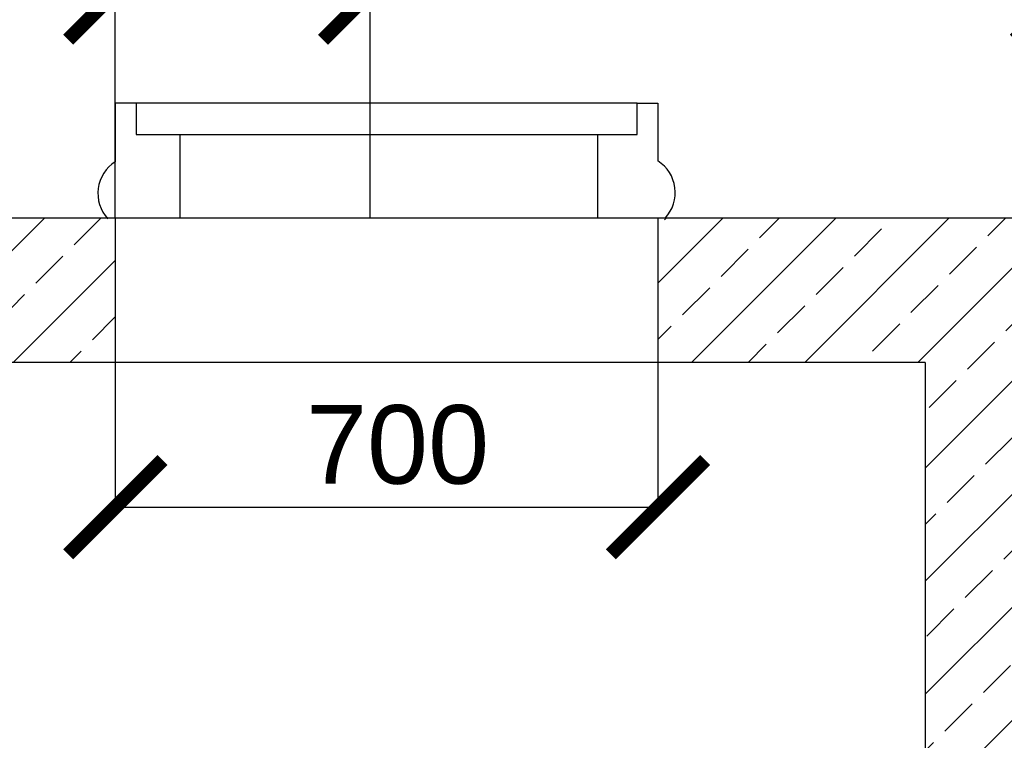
# Model space of a CAD drawing. Header units: millimetres. Extents: x -1722610 to 3896328, y -6858570 to -1329430.
# Tile 47 of 51: x 3103346 to 3106477, y -3460353 to -3458062. Entities that reach past the tile are written whole.
import ezdxf

# ---------------------------------------------------------------- set-up
doc = ezdxf.new("R2010")
doc.units = ezdxf.units.MM
doc.header["$PDMODE"] = 35
doc.header["$PDSIZE"] = 1
doc.layers.get('0').update_dxf_attribs({"lineweight": 5})
doc.layers.get('Defpoints').update_dxf_attribs({"lineweight": 5})
doc.styles.get("Standard").update_dxf_attribs({"font": 'arial.ttf'})
doc.dimstyles.new('ISO-25', dxfattribs={"dimtxt": 2.5, "dimasz": 2.5, "dimexe": 1.25, "dimexo": 0.625, "dimtad": 1, "dimtxsty": 'Standard', "dimcen": 2.5, "dimadec": 0, "dimazin": 0, "dimtfac": 1, "dimtmove": 0, "dimatfit": 3, "dimfxl": 1, "dimarcsym": 0})

# ---------------------------------------------------------------- blocks, each defined once
blk = doc.blocks.new('_ArchTick')
at = {"color": 0, "linetype": 'ByBlock', "const_width": 0.15}
blk.add_lwpolyline([(-0.5, -0.5), (0.5, 0.5)], dxfattribs=at)
blk = doc.blocks.new('*D143')
at = {"color": 0, "lineweight": -2, "transparency": 16777216}
for p, q in [((3101268.5, -3458692), (3101268.5, -3457515.3)), ((3101268.5, -3457516.6), (3106660.3, -3457516.6)), ((3106660.3, -3458692), (3106660.3, -3457515.3))]:
    blk.add_line(p, q, dxfattribs=at)
at = {"layer": 'Defpoints', "color": 0, "lineweight": 0, "transparency": 16777216}
for p in [(3106660.3, -3457516.6), (3101268.5, -3458692.7), (3106660.3, -3458692.7)]:
    blk.add_point(p, dxfattribs=at)
at = {"color": 0, "lineweight": -2, "transparency": 16777216, "xscale": 300, "yscale": 300, "zscale": 300, "rotation": 180}
blk.add_blockref('_ArchTick', (3101268.5, -3457516.6), dxfattribs=at)
at = {"color": 0, "lineweight": -2, "transparency": 16777216, "xscale": 300, "yscale": 300, "zscale": 300}
blk.add_blockref('_ArchTick', (3106660.3, -3457516.6), dxfattribs=at)
at = {"color": 0, "transparency": 16777216, "insert": (3103964.4, -3457318.9), "char_height": 250, "attachment_point": 5}
blk.add_mtext('2200', dxfattribs=at)
blk = doc.blocks.new('*D144')
at = {"color": 0, "lineweight": -2, "transparency": 16777216}
for p, q in [((3101268.5, -3458692), (3101268.5, -3457974.6)), ((3101268.5, -3457975.9), (3103649.4, -3457975.9)), ((3103649.4, -3458692), (3103649.4, -3457974.6))]:
    blk.add_line(p, q, dxfattribs=at)
at = {"layer": 'Defpoints', "color": 0, "lineweight": 0, "transparency": 16777216}
for p in [(3103649.4, -3457975.9), (3101268.5, -3458692.7), (3103649.4, -3458692.7)]:
    blk.add_point(p, dxfattribs=at)
at = {"color": 0, "lineweight": -2, "transparency": 16777216, "xscale": 300, "yscale": 300, "zscale": 300, "rotation": 180}
blk.add_blockref('_ArchTick', (3101268.5, -3457975.9), dxfattribs=at)
at = {"color": 0, "lineweight": -2, "transparency": 16777216, "xscale": 300, "yscale": 300, "zscale": 300}
blk.add_blockref('_ArchTick', (3103649.4, -3457975.9), dxfattribs=at)
at = {"color": 0, "transparency": 16777216, "insert": (3102459, -3457778.2), "char_height": 250, "attachment_point": 5}
blk.add_mtext('1400', dxfattribs=at)
blk = doc.blocks.new('*D145')
at = {"color": 0, "lineweight": -2, "transparency": 16777216}
for p, q in [((3103649.4, -3458693.3), (3103649.4, -3459613.4)), ((3105375.1, -3458693.3), (3105375.1, -3459613.4)), ((3103649.4, -3459612.2), (3105375.1, -3459612.2))]:
    blk.add_line(p, q, dxfattribs=at)
at = {"layer": 'Defpoints', "color": 0, "lineweight": 0, "transparency": 16777216}
for p in [(3103649.4, -3458692.7), (3105375.1, -3458692.7), (3105375.1, -3459612.2)]:
    blk.add_point(p, dxfattribs=at)
at = {"color": 0, "lineweight": -2, "transparency": 16777216, "xscale": 300, "yscale": 300, "zscale": 300, "rotation": 180}
blk.add_blockref('_ArchTick', (3103649.4, -3459612.2), dxfattribs=at)
at = {"color": 0, "lineweight": -2, "transparency": 16777216, "xscale": 300, "yscale": 300, "zscale": 300}
blk.add_blockref('_ArchTick', (3105375.1, -3459612.2), dxfattribs=at)
at = {"color": 0, "transparency": 16777216, "insert": (3104547.2, -3459414.5), "char_height": 250, "attachment_point": 5}
blk.add_mtext('700', dxfattribs=at)
blk = doc.blocks.new('*D135')
at = {"color": 0, "lineweight": -2, "transparency": 16777216}
for p, q in [((3104460, -3458692), (3104460, -3457974.9)), ((3104460, -3457976.2), (3106660.3, -3457976.2)), ((3106660.3, -3458692), (3106660.3, -3457974.9))]:
    blk.add_line(p, q, dxfattribs=at)
at = {"layer": 'Defpoints', "color": 0, "lineweight": 0, "transparency": 16777216}
for p in [(3106660.3, -3457976.2), (3104460, -3458692.7), (3106660.3, -3458692.7)]:
    blk.add_point(p, dxfattribs=at)
at = {"color": 0, "lineweight": -2, "transparency": 16777216, "xscale": 300, "yscale": 300, "zscale": 300, "rotation": 180}
blk.add_blockref('_ArchTick', (3104460, -3457976.2), dxfattribs=at)
at = {"color": 0, "lineweight": -2, "transparency": 16777216, "xscale": 300, "yscale": 300, "zscale": 300}
blk.add_blockref('_ArchTick', (3106660.3, -3457976.2), dxfattribs=at)
at = {"color": 0, "transparency": 16777216, "insert": (3105560.2, -3457778.5), "char_height": 250, "attachment_point": 5}
blk.add_mtext('450', dxfattribs=at)

msp = doc.modelspace()

# ---------------------------------------------------------------- hatches: boundary and pattern name
at = {"linetype": 'Continuous', "lineweight": 25}
h = msp.add_hatch(dxfattribs=at)
h.set_pattern_fill('JIS_STN_2.5', color=256, scale=101.690241)
h.set_pattern_definition([(45, (3030865.7, -3432022.06), (-179.76465, 179.76465), []), (45, (3031045.18, -3432022.06), (-179.76465, 179.76465), [122.0283, -50.8451])])
h.paths.add_polyline_path([(3106660.3092, -3458692.6609), (3105375.1342, -3458692.6609), (3105375.1342, -3459152.2296), (3106224.9849, -3459152.2296), (3106224.9849, -3464838.0274), (3104807.0294, -3464838.0274), (3104807.0294, -3465246.598), (3107310.8073, -3465246.598), (3107310.8073, -3464876.3306), (3106660.3092, -3464876.3306)])
h.paths.add_polyline_path([(3103649.3936, -3458692.6609), (3101268.5266, -3458692.6609), (3101268.5266, -3462170.0164), (3101702.8556, -3462170.0164), (3101702.8556, -3459152.2296), (3103649.3936, -3459152.2296)])
h.paths.add_polyline_path([(3104117.2125, -3464838.0274), (3101702.8556, -3464838.0274), (3101702.8556, -3462731.352), (3101268.5266, -3462731.352), (3101268.5266, -3464838.0274), (3100591.4847, -3464838.0274), (3100591.4847, -3465246.598), (3104117.2125, -3465246.598)])

# ---------------------------------------------------------------- linework, layer by layer
at = {"lineweight": 30}
for points in [[(3103715.7682, -3458327.6004), (3103649.3936, -3458327.6004), (3103649.3936, -3458513.8491)], [(3105308.7595, -3458427.1624), (3105308.7595, -3458327.6004), (3103715.7682, -3458327.6004), (3103715.7682, -3458427.1624)], [(3105308.7595, -3458327.6004), (3105375.1342, -3458327.6004), (3105375.1342, -3458511.4483)], [(3103715.7682, -3458427.1624), (3105308.7595, -3458427.1624)], [(3103856.2488, -3458692.6609), (3103856.2488, -3458427.1624)], [(3105183.7416, -3458692.6609), (3105183.7416, -3458427.1624)], [(3101268.5266, -3458692.6609), (3106660.3092, -3458692.6609), (3106660.3092, -3464876.3306), (3107310.8073, -3464876.3306), (3107307.1857, -3465246.598), (3104805.8459, -3465246.598)], [(3103649.3936, -3458692.6609), (3103649.3936, -3459152.2296)], [(3105375.1342, -3458692.6609), (3105375.1342, -3459152.2296)], [(3106224.9849, -3459152.2296), (3101702.8556, -3459152.2296)], [(3106224.9849, -3459152.2296), (3106224.9849, -3464876.3306)]]:
    msp.add_lwpolyline(points, dxfattribs=at)
for centre, start, end in [((3103713.5999, -3458614.3426), 122.5749289, 222.5995708), ((3105310.9278, -3458611.9418), 317.4004292, 57.4250711)]:
    msp.add_arc(centre, 119.2535, start, end, dxfattribs=at)

# ---------------------------------------------------------------- dimensions: what is measured, and where the dimension line sits
for p1, p2, distance, text, override, picture, middle in [((3101268.5266, -3458692.6609), (3106660.3092, -3458692.6609), 1176.0781, '2200', {"dimtxt": 250, "dimasz": 300, "dimgap": 70, "dimlfac": 1, "dimblk1": 'ArchTick', "dimblk2": 'ArchTick', "dimsah": 1}, '*D143', (3103964.4179, -3457318.9396)), ((3101268.5266, -3458692.6609), (3103649.3936, -3458692.6609), 716.7772, '1400', {"dimtxt": 250, "dimasz": 300, "dimgap": 70, "dimblk1": 'ArchTick', "dimblk2": 'ArchTick', "dimsah": 1}, '*D144', (3102458.9601, -3457778.2405)), ((3104460.006, -3458692.6609), (3106660.3092, -3458692.6609), 716.4947, '450', {"dimtxt": 250, "dimasz": 300, "dimgap": 70, "dimblk1": 'ArchTick', "dimblk2": 'ArchTick', "dimsah": 1}, '*D135', (3105560.1576, -3457778.523))]:
    dim = msp.add_aligned_dim(p1=p1, p2=p2, distance=distance, text=text, dimstyle='ISO-25', override=override)
    dim.commit()
    dim.dimension.update_dxf_attribs({"geometry": picture, "text_midpoint": middle})
dim = msp.add_linear_dim(base=(3105375.1342, -3459612.1872), p1=(3103649.3936, -3458692.6609), p2=(3105375.1342, -3458692.6609), angle=0, text='700', dimstyle='ISO-25', override={"dimtxt": 250, "dimasz": 300, "dimgap": 70, "dimblk1": 'ArchTick', "dimblk2": 'ArchTick', "dimsah": 1})
dim.commit()
dim.dimension.update_dxf_attribs({"geometry": '*D145', "text_midpoint": (3104547.1871, -3459612.1872), "dimtype": 161})

doc.saveas('drawing.dxf')
